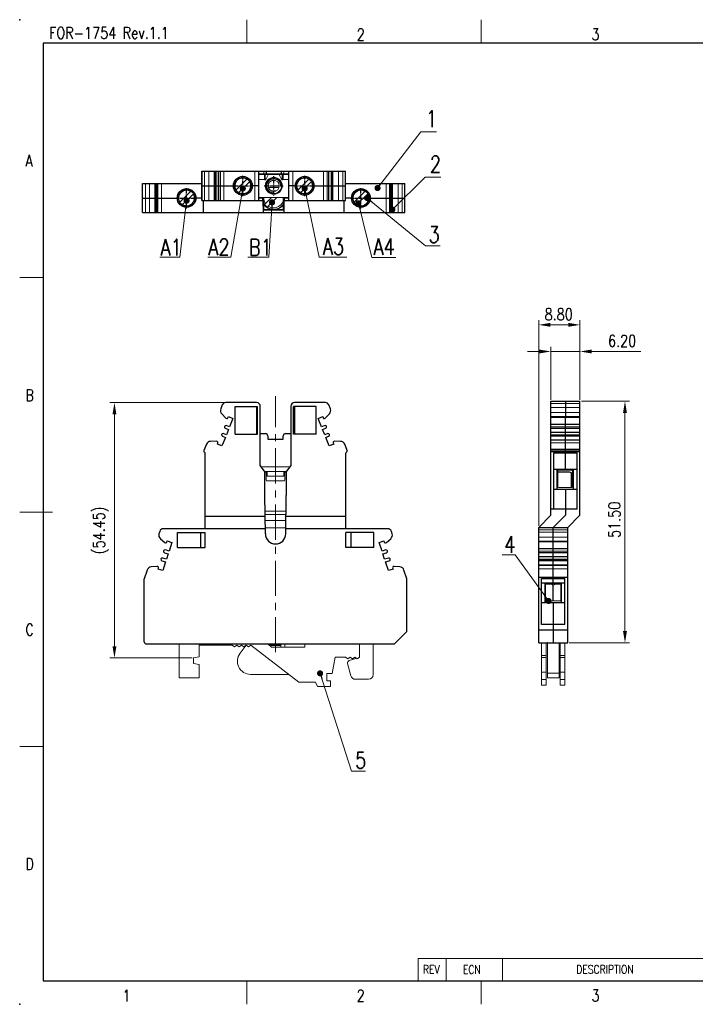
# Model space of a CAD drawing. Header units: inches. Extents: x 10161 to 10458, y -1741 to -1531.
# Tile 1 of 15: x 10161 to 10305, y -1741 to -1531. Entities that reach past the tile are written whole.
import ezdxf
from ezdxf.enums import TextEntityAlignment as Align

# ---------------------------------------------------------------- set-up
doc = ezdxf.new("R2010")
doc.units = ezdxf.units.IN
doc.header["$MEASUREMENT"] = 0
doc.linetypes.add('CENTER', pattern=[2, 1.25, -0.25, 0.25, -0.25])
doc.layers.get('0').update_dxf_attribs({"lineweight": 30})
doc.layers.add('CEN', color=240, linetype='CENTER')
for name, color, linetype, lineweight in [('center', 1, 'CENTER', 9), ('MARK', 4, 'Continuous', 13), ('TEXT', 6, 'Continuous', 13), ('尺寸层', 3, 'Continuous', 13), ('尺寸线', 3, 'Continuous', 13), ('注解', 3, 'Continuous', 13), ('轮廓线', 7, 'Continuous', 30)]:
    doc.layers.add(name, color=color, linetype=linetype, lineweight=lineweight)
doc.styles.add('Romans-高1.8', font='romans.shx', dxfattribs={"width": 0.8, "height": 1.8})
doc.styles.add('romans-高2.5', font='romans.shx', dxfattribs={"width": 0.8, "height": 2.5})
doc.styles.add('romans-高3.5', font='romans.shx', dxfattribs={"width": 0.8, "height": 3.5})
doc.styles.add('SIMPLEX-V1.1', font='romans.shx')
doc.styles.add('宋体-高2.5', font='txt', dxfattribs={"width": 0.8, "height": 2.5})
doc.dimstyles.new('A4_0.5-Rev.1.1', dxfattribs={"dimtxt": 2.5, "dimasz": 2.5, "dimexe": 1, "dimexo": 0.3, "dimgap": 1, "dimtad": 1, "dimzin": 1, "dimdsep": 46, "dimtxsty": 'romans-高2.5', "dimcen": 1, "dimclrd": 256, "dimclre": 256, "dimclrt": 256, "dimadec": 1, "dimazin": 0, "dimtfac": 1, "dimtmove": 0, "dimatfit": 3, "dimfxl": 1, "dimtolj": 1, "dimtzin": 0, "dimlwd": -1, "dimlwe": -1, "dimarcsym": 0})
doc.dimstyles.new('ISO-25-ASM-Rev.1.1', dxfattribs={"dimtxt": 3, "dimasz": 2.5, "dimexe": 1, "dimexo": 1, "dimgap": 1, "dimtad": 1, "dimzin": 1, "dimdsep": 46, "dimtxsty": 'SIMPLEX-V1.1', "dimcen": 1, "dimclrd": 256, "dimclre": 256, "dimclrt": 256, "dimadec": 1, "dimazin": 0, "dimtfac": 1, "dimtmove": 0, "dimatfit": 3, "dimfxl": 1, "dimtolj": 1, "dimtzin": 0, "dimlwd": -1, "dimlwe": -1, "dimarcsym": 0})

# ---------------------------------------------------------------- blocks, each defined once
blk = doc.blocks.new('FOR-1754 Rev.1.1-A4客户图')
at = {"layer": 'TEXT'}
for p, q in [((-243.5, 200), (-243.5, 205)), ((-193.5, 200), (-193.5, 205)), ((-287, 150), (-292, 150)), ((-287, 50), (-292, 50)), ((-243.5, 0), (-243.5, -5)), ((-193.5, 0), (-193.5, -5))]:
    blk.add_line(p, q, dxfattribs=at)
at = {"layer": '尺寸线'}
for p, q in [((-285, 100), (-292, 100)), ((-207, 4.8), (-120, 4.8)), ((-207, 4.8), (-207, 0)), ((-201, 4.8), (-201, 0)), ((-189, 4.8), (-189, 0))]:
    blk.add_line(p, q, dxfattribs=at)
at = {"layer": '轮廓线'}
for p, q in [((-287, 200), (-287, 0)), ((-287, 0), (-74.67, 0))]:
    blk.add_line(p, q, dxfattribs=at)
blk.add_lwpolyline([(-74.67, 0), (0, 0), (0, 200), (-287, 200)], dxfattribs=at)
for p in [(-292, 205), (-292, -5)]:
    blk.add_point(p, dxfattribs=at)
at = {"layer": 'TEXT', "width": 0.8}
for s, height, style, p in [('FOR-1754 Rev.1.1', 2.5, 'romans-高2.5', (-285.71, 200.93)), ('2', 2.5, 'romans-高2.5', (-220.07, 200.59)), ('3', 2.5, 'romans-高2.5', (-169.99, 200.63)), ('A', 2.5, 'romans-高2.5', (-290.78, 173.66)), ('B', 2.5, 'romans-高2.5', (-290.78, 123.66)), ('C', 2.5, 'romans-高2.5', (-290.78, 73.66)), ('D', 2.5, 'romans-高2.5', (-290.78, 23.66)), ('REV', 1.8, 'Romans-高1.8', (-205.97, 1.55)), ('ECN', 1.8, 'Romans-高1.8', (-197.43, 1.52)), ('DESCRIPTION', 1.8, 'Romans-高1.8', (-173.25, 1.55)), ('1', 2.5, 'romans-高2.5', (-270.07, -4.41)), ('2', 2.5, 'romans-高2.5', (-220.07, -4.41)), ('3', 2.5, 'romans-高2.5', (-169.99, -4.37))]:
    blk.add_text(s, height=height, dxfattribs=dict(at, style=style)).set_placement(p)
at = {"layer": '尺寸线', "width": 0.8}
for tag, height, style, p in [('/', 2.5, 'romans-高2.5', (-94.89, 30.44)), ('/', 2.5, 'romans-高2.5', (-96.71, 25.38)), ('/', 2.5, 'romans-高2.5', (-102.11, 20.6)), ('15EDGKNM-3.81-XXP-1Y-1000A(H)', 3.5, 'romans-高3.5', (-40.89, 11.73)), ('CENGMZ_2018.10.18', 2.5, 'romans-高2.5', (-97.54, 6.17)), ('15EDGKNM-3.5-C04', 2.5, 'romans-高2.5', (-47.36, 6.2)), ('T0-1', 2.5, 'romans-高2.5', (-5.69, 6.17)), ('CUSTOMER_DRAWING', 2.5, 'romans-高2.5', (-56.48, 1.21)), ('2:1', 2.5, 'romans-高2.5', (-23.28, 1.2)), ('1/1', 2.5, 'romans-高2.5', (-5.77, 1.37))]:
    blk.add_attdef(tag, text='', height=height, dxfattribs=dict(at, style=style)).set_placement(p, align=Align.CENTER)
at = {"layer": '尺寸线', "style": '宋体-高2.5', "width": 0.8}
blk.add_attdef('/', text='', height=2.5, dxfattribs=at).set_placement((-55.64, 31.97), align=Align.MIDDLE_LEFT)
blk = doc.blocks.new('_Dot-Rev.1.1')
at = {"color": 0, "linetype": 'ByBlock', "lineweight": -2}
blk.add_line((-0.5, 0), (-1, 0), dxfattribs=at)
at = {"color": 0, "linetype": 'ByBlock', "lineweight": 100, "const_width": 0.5}
blk.add_lwpolyline([(-0.25, 0, 1), (0.25, 0, 1)], format="xyb", close=True, dxfattribs=at)
blk = doc.blocks.new('*D7')
at = {"layer": 'Defpoints', "color": 0}
for p in [(10205.05, -1612.55), (10181.3, -1667), (10198.18, -1667)]:
    blk.add_point(p, dxfattribs=at)
at = {"layer": '尺寸线'}
for p, q in [((10204.75, -1612.55), (10180.3, -1612.55)), ((10181.3, -1615.05), (10181.3, -1664.5)), ((10197.88, -1667), (10180.3, -1667))]:
    blk.add_line(p, q, dxfattribs=at)
for points in [[(10180.89, -1615.05), (10181.72, -1615.05), (10181.3, -1612.55)], [(10180.89, -1664.5), (10181.72, -1664.5), (10181.3, -1667)]]:
    blk.add_solid(points, dxfattribs=at)
at = {"layer": '尺寸线', "insert": (10178.4, -1639.78), "char_height": 2.5, "attachment_point": 5, "rotation": 90, "style": 'romans-高2.5'}
blk.add_mtext('\\A1;(54.45)', dxfattribs=at)
blk = doc.blocks.new('*D2')
at = {"layer": 'Defpoints', "color": 0}
for p in [(10280.63, -1612.25), (10290.24, -1612.25), (10278.03, -1663.75)]:
    blk.add_point(p, dxfattribs=at)
at = {"layer": '尺寸线'}
for p, q in [((10280.93, -1612.25), (10291.24, -1612.25)), ((10290.24, -1661.25), (10290.24, -1614.75)), ((10278.33, -1663.75), (10291.24, -1663.75))]:
    blk.add_line(p, q, dxfattribs=at)
for points in [[(10289.82, -1614.75), (10290.66, -1614.75), (10290.24, -1612.25)], [(10289.82, -1661.25), (10290.66, -1661.25), (10290.24, -1663.75)]]:
    blk.add_solid(points, dxfattribs=at)
at = {"layer": '尺寸线', "insert": (10287.99, -1637.54), "char_height": 2.5, "attachment_point": 5, "rotation": 90, "style": 'romans-高2.5'}
blk.add_mtext('\\A1;51.50', dxfattribs=at)
blk = doc.blocks.new('*D3')
at = {"layer": 'Defpoints', "color": 0}
for p in [(10280.63, -1601.64), (10274.43, -1612.25), (10280.63, -1612.25)]:
    blk.add_point(p, dxfattribs=at)
at = {"layer": '尺寸线'}
for p, q in [((10271.93, -1601.64), (10269.43, -1601.64)), ((10274.43, -1611.95), (10274.43, -1600.64)), ((10274.43, -1601.64), (10280.63, -1601.64)), ((10280.63, -1611.95), (10280.63, -1600.64)), ((10283.13, -1601.64), (10293.63, -1601.64))]:
    blk.add_line(p, q, dxfattribs=at)
for points in [[(10271.93, -1601.23), (10271.93, -1602.06), (10274.43, -1601.64)], [(10283.13, -1601.23), (10283.13, -1602.06), (10280.63, -1601.64)]]:
    blk.add_solid(points, dxfattribs=at)
at = {"layer": '尺寸线', "insert": (10289.63, -1599.39), "char_height": 2.5, "attachment_point": 5, "style": 'romans-高2.5'}
blk.add_mtext('\\A1;6.20', dxfattribs=at)
blk = doc.blocks.new('*D4')
at = {"layer": 'Defpoints', "color": 0}
for p in [(10280.63, -1595.96), (10280.63, -1612.25), (10271.83, -1639.15)]:
    blk.add_point(p, dxfattribs=at)
at = {"layer": '尺寸线'}
for p, q in [((10271.83, -1638.85), (10271.83, -1594.96)), ((10274.33, -1595.96), (10278.13, -1595.96)), ((10280.63, -1611.95), (10280.63, -1594.96))]:
    blk.add_line(p, q, dxfattribs=at)
for points in [[(10274.33, -1595.54), (10274.33, -1596.37), (10271.83, -1595.96)], [(10278.13, -1595.54), (10278.13, -1596.37), (10280.63, -1595.96)]]:
    blk.add_solid(points, dxfattribs=at)
at = {"layer": '尺寸线', "insert": (10276.1, -1593.71), "char_height": 2.5, "attachment_point": 5, "style": 'romans-高2.5'}
blk.add_mtext('\\A1;8.80', dxfattribs=at)

msp = doc.modelspace()

# ---------------------------------------------------------------- linework, layer by layer
for p, q in [((10199.979, -1563.21), (10230.616, -1563.21)), ((10199.979, -1569.41), (10199.979, -1563.21)), ((10202.687, -1569.41), (10202.687, -1563.21)), ((10202.997, -1569.41), (10202.997, -1563.21)), ((10203.523, -1569.41), (10203.523, -1563.21)), ((10212.047, -1563.21), (10212.047, -1569.41)), ((10212.047, -1563.76), (10218.547, -1563.76)), ((10212.047, -1563.81), (10218.547, -1563.81)), ((10213.647, -1563.21), (10213.647, -1563.76)), ((10216.947, -1563.76), (10216.947, -1563.21)), ((10218.547, -1569.41), (10218.547, -1563.21)), ((10227.071, -1569.41), (10227.071, -1563.21)), ((10227.597, -1569.41), (10227.597, -1563.21)), ((10227.907, -1569.41), (10227.907, -1563.21)), ((10230.616, -1569.41), (10230.616, -1563.21)), ((10187.297, -1565.81), (10199.979, -1565.81)), ((10187.297, -1572.01), (10187.297, -1565.81)), ((10189.995, -1572.01), (10189.995, -1565.81)), ((10190.323, -1572.01), (10190.323, -1565.81)), ((10190.371, -1572.01), (10190.371, -1565.81)), ((10199.979, -1566.31), (10206.947, -1566.31)), ((10212.047, -1566.31), (10210.447, -1566.31)), ((10220.147, -1566.31), (10218.547, -1566.31)), ((10223.647, -1566.31), (10230.616, -1566.31)), ((10230.616, -1565.81), (10243.297, -1565.81)), ((10240.224, -1572.01), (10240.224, -1565.81)), ((10240.271, -1572.01), (10240.271, -1565.81)), ((10240.599, -1572.01), (10240.599, -1565.81)), ((10243.297, -1572.01), (10243.297, -1565.81)), ((10214.85, -1567.41), (10215.745, -1567.41)), ((10214.897, -1567.41), (10214.897, -1567.429)), ((10215.697, -1567.41), (10215.697, -1567.429)), ((10187.297, -1568.91), (10194.947, -1568.91)), ((10199.979, -1568.91), (10198.447, -1568.91)), ((10199.979, -1569.41), (10213.069, -1569.41)), ((10200.297, -1572.01), (10200.297, -1569.41)), ((10212.047, -1568.86), (10212.997, -1568.86)), ((10212.297, -1568.81), (10212.297, -1568.86)), ((10212.997, -1569.41), (10212.997, -1568.81)), ((10213.11, -1572.01), (10213.069, -1569.41)), ((10213.108, -1568.81), (10213.11, -1568.91)), ((10213.11, -1568.91), (10213.194, -1568.91)), ((10213.194, -1571.46), (10213.194, -1568.91)), ((10217.4, -1568.91), (10217.484, -1568.91)), ((10217.4, -1571.46), (10217.4, -1568.91)), ((10217.486, -1568.81), (10217.484, -1568.91)), ((10217.484, -1572.01), (10217.526, -1569.41)), ((10217.526, -1569.41), (10230.616, -1569.41)), ((10217.597, -1569.41), (10217.597, -1568.81)), ((10217.597, -1568.86), (10218.547, -1568.86)), ((10218.297, -1568.81), (10218.297, -1568.86)), ((10230.297, -1572.01), (10230.297, -1569.41)), ((10232.147, -1568.91), (10230.616, -1568.91)), ((10235.647, -1568.91), (10243.297, -1568.91)), ((10187.297, -1572.01), (10243.297, -1572.01)), ((10217.467, -1571.46), (10213.127, -1571.46)), ((10213.194, -1571.41), (10215.172, -1571.41)), ((10215.172, -1571.407), (10215.172, -1571.305)), ((10215.297, -1571.31), (10215.297, -1571.41)), ((10215.423, -1571.41), (10217.4, -1571.41)), ((10211.627, -1612.554), (10205.049, -1612.554)), ((10226.305, -1612.554), (10219.727, -1612.554)), ((10274.428, -1612.253), (10280.628, -1612.253)), ((10274.428, -1615.619), (10274.428, -1612.253)), ((10277.528, -1612.253), (10277.528, -1615.619)), ((10280.628, -1615.619), (10280.628, -1612.253)), ((10204.307, -1613.054), (10203.976, -1613.872)), ((10207.027, -1613.354), (10211.827, -1613.354)), ((10207.027, -1619.254), (10207.027, -1613.354)), ((10211.639, -1613.354), (10211.639, -1619.254)), ((10211.827, -1619.254), (10211.827, -1613.354)), ((10212.427, -1626.054), (10212.427, -1613.354)), ((10218.927, -1613.354), (10218.927, -1626.054)), ((10224.327, -1613.354), (10219.527, -1613.354)), ((10219.527, -1619.254), (10219.527, -1613.354)), ((10219.715, -1613.354), (10219.715, -1619.254)), ((10224.327, -1619.254), (10224.327, -1613.354)), ((10227.378, -1613.872), (10227.047, -1613.054)), ((10204.196, -1614.954), (10205.072, -1615.831)), ((10205.072, -1615.831), (10205.257, -1615.906)), ((10205.518, -1615.795), (10205.621, -1615.54)), ((10205.621, -1615.54), (10206.594, -1615.934)), ((10206.594, -1615.934), (10205.862, -1617.745)), ((10224.76, -1615.934), (10225.733, -1615.54)), ((10225.492, -1617.745), (10224.76, -1615.934)), ((10225.733, -1615.54), (10225.836, -1615.795)), ((10226.097, -1615.906), (10226.282, -1615.831)), ((10226.282, -1615.831), (10227.158, -1614.954)), ((10274.428, -1615.53), (10280.628, -1615.53)), ((10274.428, -1615.619), (10280.628, -1615.619)), ((10274.428, -1615.633), (10280.628, -1615.633)), ((10274.428, -1636.553), (10274.428, -1615.633)), ((10277.528, -1626.753), (10277.528, -1615.633)), ((10280.628, -1618.83), (10280.628, -1615.633)), ((10204.955, -1618.017), (10205.64, -1618.294)), ((10205.862, -1617.745), (10205.115, -1617.443)), ((10205.64, -1618.294), (10205.187, -1619.414)), ((10226.239, -1617.443), (10225.492, -1617.745)), ((10225.714, -1618.294), (10226.399, -1618.017)), ((10226.167, -1619.414), (10225.714, -1618.294)), ((10274.428, -1617.138), (10280.628, -1617.138)), ((10274.428, -1617.993), (10280.628, -1617.993)), ((10274.428, -1618.83), (10280.628, -1618.83)), ((10280.628, -1636.553), (10280.628, -1618.831)), ((10203.067, -1620.791), (10201.828, -1620.812)), ((10203.252, -1620.866), (10203.067, -1620.791)), ((10203.26, -1621.381), (10203.363, -1621.126)), ((10204.965, -1619.963), (10204.233, -1621.775)), ((10204.368, -1619.722), (10204.965, -1619.963)), ((10205.187, -1619.414), (10204.503, -1619.137)), ((10207.027, -1619.254), (10211.827, -1619.254)), ((10212.427, -1619.154), (10213.527, -1619.154)), ((10214.027, -1619.654), (10214.027, -1620.354)), ((10214.027, -1620.354), (10217.327, -1620.354)), ((10217.327, -1620.354), (10217.327, -1619.654)), ((10217.827, -1619.154), (10218.927, -1619.154)), ((10224.327, -1619.254), (10219.527, -1619.254)), ((10226.852, -1619.137), (10226.167, -1619.414)), ((10226.389, -1619.963), (10226.986, -1619.722)), ((10227.121, -1621.775), (10226.389, -1619.963)), ((10227.991, -1621.126), (10228.095, -1621.381)), ((10228.287, -1620.791), (10228.102, -1620.866)), ((10229.526, -1620.812), (10228.287, -1620.791)), ((10274.428, -1619.421), (10280.628, -1619.421)), ((10274.428, -1619.662), (10280.628, -1619.662)), ((10274.428, -1620.49), (10280.628, -1620.49)), ((10200.918, -1621.437), (10200.373, -1622.784)), ((10200.408, -1622.991), (10200.658, -1623.277)), ((10204.233, -1621.775), (10203.26, -1621.381)), ((10228.095, -1621.381), (10227.121, -1621.775)), ((10230.981, -1622.784), (10230.436, -1621.437)), ((10230.697, -1623.277), (10230.946, -1622.991)), ((10275.028, -1623.253), (10280.028, -1623.253)), ((10275.028, -1635.253), (10275.028, -1623.253)), ((10280.028, -1635.253), (10280.028, -1623.253)), ((10200.677, -1639.454), (10200.677, -1623.329)), ((10230.677, -1639.454), (10230.677, -1623.329)), ((10212.427, -1626.054), (10213.377, -1627.41)), ((10213.377, -1632.354), (10213.377, -1627.41)), ((10217.977, -1627.41), (10218.927, -1626.054)), ((10217.977, -1627.41), (10217.977, -1632.354)), ((10275.028, -1626.753), (10280.028, -1626.753)), ((10275.778, -1631.053), (10275.778, -1626.753)), ((10278.428, -1627.353), (10275.878, -1627.353)), ((10278.828, -1627.553), (10278.428, -1627.353)), ((10279.028, -1627.103), (10279.028, -1630.645)), ((10279.278, -1631.053), (10279.278, -1626.753)), ((10279.278, -1631.053), (10279.278, -1626.753)), ((10278.828, -1630.653), (10278.828, -1627.553)), ((10279.028, -1627.953), (10278.828, -1627.953)), ((10279.278, -1631.053), (10275.028, -1631.053)), ((10277.528, -1631.053), (10277.528, -1636.553)), ((10280.028, -1631.053), (10277.528, -1631.053)), ((10213.507, -1640.561), (10213.377, -1632.354)), ((10217.847, -1640.561), (10217.977, -1632.354)), ((10280.028, -1635.253), (10274.428, -1635.253)), ((10213.448, -1636.854), (10200.677, -1636.854)), ((10230.677, -1636.854), (10217.906, -1636.854)), ((10271.828, -1639.153), (10274.428, -1636.553)), ((10277.528, -1636.553), (10274.928, -1639.153)), ((10278.028, -1639.153), (10280.628, -1636.553)), ((10190.963, -1640.006), (10190.8, -1640.509)), ((10213.49, -1639.454), (10191.724, -1639.454)), ((10239.63, -1639.454), (10217.864, -1639.454)), ((10240.555, -1640.509), (10240.391, -1640.006)), ((10271.828, -1639.153), (10278.028, -1639.153)), ((10271.828, -1663.753), (10271.828, -1639.153)), ((10274.928, -1650.953), (10274.928, -1639.153)), ((10278.028, -1663.753), (10278.028, -1639.153)), ((10191.094, -1641.572), (10192.029, -1642.386)), ((10192.472, -1642.319), (10192.557, -1642.058)), ((10192.557, -1642.058), (10193.555, -1642.382)), ((10194.727, -1640.254), (10200.677, -1640.254)), ((10194.727, -1643.454), (10194.727, -1640.254)), ((10199.639, -1640.254), (10199.639, -1643.454)), ((10200.677, -1643.454), (10200.677, -1640.254)), ((10230.677, -1643.454), (10230.677, -1640.254)), ((10236.627, -1640.254), (10230.677, -1640.254)), ((10231.715, -1640.254), (10231.715, -1643.454)), ((10236.627, -1643.454), (10236.627, -1640.254)), ((10237.799, -1642.382), (10238.797, -1642.058)), ((10238.797, -1642.058), (10238.882, -1642.319)), ((10239.325, -1642.386), (10240.26, -1641.572)), ((10271.828, -1642.085), (10278.028, -1642.085)), ((10271.828, -1642.156), (10278.028, -1642.156)), ((10192.029, -1642.386), (10192.22, -1642.447)), ((10192.952, -1644.237), (10192.162, -1643.98)), ((10193.555, -1642.382), (10192.952, -1644.237)), ((10194.727, -1643.454), (10200.677, -1643.454)), ((10236.627, -1643.454), (10230.677, -1643.454)), ((10238.402, -1644.237), (10237.799, -1642.382)), ((10239.192, -1643.98), (10238.402, -1644.237)), ((10239.135, -1642.447), (10239.325, -1642.386)), ((10271.828, -1643.665), (10278.028, -1643.665)), ((10191.422, -1646.263), (10192.21, -1646.519)), ((10192.396, -1645.948), (10191.608, -1645.692)), ((10191.979, -1644.551), (10192.767, -1644.807)), ((10192.767, -1644.807), (10192.396, -1645.948)), ((10238.587, -1644.807), (10239.375, -1644.551)), ((10238.959, -1645.948), (10238.587, -1644.807)), ((10239.746, -1645.692), (10238.959, -1645.948)), ((10239.144, -1646.519), (10239.932, -1646.263)), ((10271.828, -1644.506), (10278.028, -1644.506)), ((10271.828, -1645.377), (10278.028, -1645.377)), ((10271.828, -1645.962), (10278.028, -1645.962)), ((10271.828, -1646.218), (10278.028, -1646.218)), ((10188.276, -1648.268), (10187.677, -1650.111)), ((10190.375, -1647.473), (10189.14, -1647.581)), ((10190.565, -1647.535), (10190.375, -1647.473)), ((10190.608, -1648.049), (10190.693, -1647.787)), ((10191.607, -1648.373), (10190.608, -1648.049)), ((10192.21, -1646.519), (10191.607, -1648.373)), ((10239.747, -1648.373), (10239.144, -1646.519)), ((10240.746, -1648.049), (10239.747, -1648.373)), ((10240.661, -1647.787), (10240.746, -1648.049)), ((10240.979, -1647.473), (10240.789, -1647.535)), ((10242.214, -1647.581), (10240.979, -1647.473)), ((10243.677, -1650.111), (10243.078, -1648.268)), ((10271.828, -1647.172), (10278.028, -1647.172)), ((10187.677, -1663.554), (10187.677, -1650.111)), ((10243.677, -1661.354), (10243.677, -1650.111)), ((10271.828, -1649.81), (10278.028, -1649.81)), ((10272.428, -1650.053), (10277.428, -1650.053)), ((10272.428, -1659.899), (10272.428, -1650.053)), ((10277.428, -1659.899), (10277.428, -1650.053)), ((10272.428, -1650.953), (10277.428, -1650.953)), ((10273.178, -1655.253), (10273.178, -1650.953)), ((10274.528, -1651.253), (10273.278, -1651.253)), ((10274.928, -1651.453), (10274.528, -1651.253)), ((10275.328, -1651.253), (10274.928, -1651.453)), ((10274.928, -1654.853), (10274.928, -1651.453)), ((10276.578, -1651.253), (10275.328, -1651.253)), ((10276.678, -1655.253), (10276.678, -1650.953)), ((10277.428, -1655.253), (10272.428, -1655.253)), ((10274.928, -1655.253), (10274.928, -1663.753)), ((10278.028, -1661.053), (10271.828, -1661.053)), ((10277.428, -1659.899), (10272.428, -1659.899)), ((10240.977, -1664.054), (10243.677, -1661.354)), ((10240.977, -1664.054), (10188.177, -1664.054)), ((10271.828, -1663.753), (10278.028, -1663.753)), ((10273.678, -1663.806), (10273.625, -1663.753)), ((10276.231, -1663.753), (10276.178, -1663.806))]:
    msp.add_line(p, q)
for centre, radius in [((10208.697, -1566.31), 2), ((10221.897, -1566.31), 2), ((10208.697, -1566.31), 1.75), ((10221.897, -1566.31), 1.75), ((10196.697, -1568.91), 2), ((10196.697, -1568.91), 1.75), ((10233.897, -1568.91), 2), ((10233.897, -1568.91), 1.75)]:
    msp.add_circle(centre, radius)
for centre, radius, start, end in [((10215.297, -1568.91), 2.5, 267.12312, 269.99977), ((10205.049, -1613.354), 0.8, 90, 157.98658), ((10211.627, -1613.354), 0.8, 0, 90), ((10219.727, -1613.354), 0.8, 90, 180), ((10226.305, -1613.354), 0.8, 22.01342, 90), ((10204.903, -1614.247), 1, 157.98658, 224.98658), ((10226.451, -1614.247), 1, 315.01342, 22.01342), ((10205.332, -1615.72), 0.2, 247.98658, 337.98658), ((10226.022, -1615.72), 0.2, 202.01342, 292.01342), ((10205.068, -1617.739), 0.3, 80.97823, 247.98658), ((10226.286, -1617.739), 0.3, 292.01342, 99.02177), ((10201.845, -1621.812), 1, 90.98658, 157.98658), ((10203.177, -1621.051), 0.2, 337.98658, 67.98658), ((10204.443, -1619.431), 0.3, 78.5662, 255.50532), ((10213.527, -1619.654), 0.5, 0, 90), ((10217.827, -1619.654), 0.5, 90, 180), ((10226.911, -1619.431), 0.3, 284.49468, 101.4338), ((10228.177, -1621.051), 0.2, 112.01342, 202.01342), ((10229.509, -1621.812), 1, 22.01342, 89.01342), ((10200.558, -1622.859), 0.2, 157.98658, 221.0839), ((10200.598, -1623.329), 0.0791, 0, 41.0839), ((10230.756, -1623.329), 0.0791, 138.9161, 180), ((10230.796, -1622.859), 0.2, 318.9161, 22.01342), ((10278.878, -1627.103), 0.15, 0, 90), ((10191.724, -1640.254), 0.8, 90, 161.98678), ((10239.63, -1640.254), 0.8, 18.01322, 90), ((10191.751, -1640.818), 1, 161.98678, 228.98678), ((10215.677, -1640.526), 2.17, 180.90939, 359.09063), ((10239.604, -1640.818), 1, 311.01322, 18.01322), ((10192.071, -1644.266), 0.3, 72.38044, 251.98678), ((10192.281, -1642.257), 0.2, 251.98678, 341.98678), ((10239.073, -1642.257), 0.2, 198.01322, 288.01322), ((10239.283, -1644.266), 0.3, 288.01322, 107.61956), ((10191.516, -1645.978), 0.3, 72.28591, 251.73088), ((10239.838, -1645.978), 0.3, 288.26912, 107.71409), ((10189.227, -1648.577), 1, 94.98678, 161.98678), ((10190.503, -1647.725), 0.2, 341.98678, 71.98678), ((10240.851, -1647.725), 0.2, 108.01322, 198.01322), ((10242.127, -1648.577), 1, 18.01322, 85.01322), ((10188.177, -1663.554), 0.5, 180, 270)]:
    msp.add_arc(centre, radius, start, end)
at = {"layer": 'CEN', "color": 1, "linetype": 'CENTER', "ltscale": 0.03}
for p, q in [((10208.697, -1568.51), (10208.697, -1564.11)), ((10215.297, -1568.376), (10215.297, -1564.245)), ((10221.897, -1568.51), (10221.897, -1564.11)), ((10206.497, -1566.31), (10210.897, -1566.31)), ((10213.232, -1566.31), (10217.362, -1566.31)), ((10219.697, -1566.31), (10224.097, -1566.31)), ((10196.697, -1571.11), (10196.697, -1566.71)), ((10233.897, -1571.11), (10233.897, -1566.71)), ((10194.497, -1568.91), (10198.897, -1568.91)), ((10231.697, -1568.91), (10236.097, -1568.91))]:
    msp.add_line(p, q, dxfattribs=at)
at = {"layer": 'center', "ltscale": 6}
msp.add_line((10215.677, -1665.784), (10215.677, -1611.188), dxfattribs=at)
at = {"layer": 'MARK'}
for p, q in [((10199.993, -1569.41), (10199.993, -1563.21)), ((10200.538, -1569.41), (10200.538, -1563.21)), ((10201.448, -1569.41), (10201.448, -1563.21)), ((10202.872, -1569.41), (10202.872, -1563.21)), ((10203.596, -1569.41), (10203.596, -1563.21)), ((10203.927, -1569.41), (10203.927, -1563.21)), ((10204.669, -1569.41), (10204.669, -1563.21)), ((10211.247, -1569.41), (10211.247, -1563.21)), ((10213.147, -1563.76), (10213.147, -1563.21)), ((10213.497, -1564.81), (10213.497, -1563.81)), ((10217.097, -1564.81), (10217.097, -1563.81)), ((10217.447, -1563.76), (10217.447, -1563.21)), ((10219.347, -1569.41), (10219.347, -1563.21)), ((10225.925, -1569.41), (10225.925, -1563.21)), ((10226.667, -1569.41), (10226.667, -1563.21)), ((10226.998, -1569.41), (10226.998, -1563.21)), ((10227.722, -1569.41), (10227.722, -1563.21)), ((10229.146, -1569.41), (10229.146, -1563.21)), ((10230.056, -1569.41), (10230.056, -1563.21)), ((10230.601, -1569.41), (10230.601, -1563.21)), ((10187.896, -1572.01), (10187.896, -1565.81)), ((10188.76, -1572.01), (10188.76, -1565.81)), ((10190.185, -1572.01), (10190.185, -1565.81)), ((10190.42, -1572.01), (10190.42, -1565.81)), ((10190.583, -1572.01), (10190.583, -1565.81)), ((10191.344, -1572.01), (10191.344, -1565.81)), ((10213.333, -1564.96), (10212.047, -1564.96)), ((10214.974, -1565.168), (10215.62, -1565.168)), ((10218.547, -1564.96), (10217.261, -1564.96)), ((10239.25, -1572.01), (10239.25, -1565.81)), ((10240.011, -1572.01), (10240.011, -1565.81)), ((10240.175, -1572.01), (10240.175, -1565.81)), ((10240.409, -1572.01), (10240.409, -1565.81)), ((10241.834, -1572.01), (10241.834, -1565.81)), ((10242.698, -1572.01), (10242.698, -1565.81)), ((10214.174, -1566.696), (10216.42, -1566.696)), ((10213.127, -1571.46), (10213.127, -1572.01)), ((10217.467, -1571.46), (10217.467, -1572.01)), ((10274.428, -1612.753), (10280.628, -1612.753)), ((10274.428, -1613.571), (10280.628, -1613.571)), ((10274.428, -1614.653), (10280.628, -1614.653)), ((10274.428, -1615.605), (10280.628, -1615.605)), ((10274.428, -1617.716), (10280.628, -1617.716)), ((10274.428, -1620.511), (10280.628, -1620.511)), ((10274.428, -1621.136), (10280.628, -1621.136)), ((10274.428, -1622.483), (10280.628, -1622.483)), ((10274.428, -1622.69), (10280.628, -1622.69)), ((10274.428, -1622.976), (10280.628, -1622.976)), ((10274.428, -1623.028), (10280.628, -1623.028)), ((10278.965, -1626.98), (10278.965, -1626.953)), ((10213.43, -1635.672), (10217.924, -1635.672)), ((10213.442, -1636.438), (10217.912, -1636.438)), ((10213.462, -1637.721), (10217.892, -1637.721)), ((10213.487, -1639.253), (10217.868, -1639.253)), ((10271.828, -1639.705), (10278.028, -1639.705)), ((10271.828, -1640.208), (10278.028, -1640.208)), ((10271.828, -1641.271), (10278.028, -1641.271)), ((10271.828, -1642.146), (10278.028, -1642.146)), ((10271.828, -1644.25), (10278.028, -1644.25)), ((10271.828, -1647.28), (10278.028, -1647.28)), ((10271.828, -1647.967), (10278.028, -1647.967)), ((10214.52, -1664.201), (10216.835, -1664.201)), ((10214.577, -1664.342), (10216.777, -1664.342)), ((10273.678, -1670.253), (10276.178, -1670.253))]:
    msp.add_line(p, q, dxfattribs=at)
for centre, radius, start, end in [((10208.697, -1566.31), 1.661, 58.93462, 211.06538), ((10208.697, -1566.31), 1.661, 238.93462, 31.06538), ((10215.297, -1566.31), 1.5, 0, 270), ((10221.897, -1566.31), 1.661, 58.93462, 211.06538), ((10221.897, -1566.31), 1.661, 238.93462, 31.06538), ((10196.697, -1568.91), 1.661, 58.93462, 211.06538), ((10196.697, -1568.91), 1.661, 238.93462, 31.06538), ((10233.897, -1568.91), 1.661, 58.93462, 211.06538), ((10233.897, -1568.91), 1.661, 238.93462, 31.06538), ((10215.297, -1568.91), 2.1, 177.2706, 214.01942), ((10215.297, -1568.91), 2.1, 235.98058, 2.7294)]:
    msp.add_arc(centre, radius, start, end, dxfattribs=at)
at = {"layer": '尺寸层'}
msp.add_line((10205.049, -1612.554), (10182.432, -1612.554), dxfattribs=at)
at = {"layer": '注解'}
for p, q in [((10213.297, -1563.81), (10213.297, -1564.863)), ((10213.579, -1564.935), (10214.197, -1563.81)), ((10216.397, -1563.81), (10217.016, -1564.935)), ((10217.297, -1564.863), (10217.297, -1563.81)), ((10207.21, -1567.232), (10209.619, -1564.823)), ((10207.775, -1567.798), (10210.185, -1565.389)), ((10213.297, -1564.81), (10213.647, -1564.81)), ((10216.947, -1564.81), (10217.297, -1564.81)), ((10220.41, -1567.232), (10222.819, -1564.823)), ((10220.975, -1567.798), (10223.385, -1565.389)), ((10195.21, -1569.832), (10197.619, -1567.423)), ((10195.775, -1570.398), (10198.185, -1567.989)), ((10232.41, -1569.832), (10234.819, -1567.423)), ((10232.975, -1570.398), (10235.385, -1567.989)), ((10212.047, -1568.81), (10218.547, -1568.81)), ((10213.341, -1570.301), (10214.831, -1568.81)), ((10215.963, -1568.81), (10213.907, -1570.867)), ((10212.567, -1626.254), (10218.787, -1626.254)), ((10213.267, -1627.254), (10218.087, -1627.254)), ((10213.677, -1627.404), (10213.377, -1627.404)), ((10213.677, -1627.29), (10213.677, -1629.054)), ((10213.877, -1627.254), (10213.877, -1628.254)), ((10217.477, -1627.254), (10217.477, -1628.254)), ((10217.677, -1629.054), (10217.677, -1627.29)), ((10217.977, -1627.404), (10217.677, -1627.404)), ((10275.878, -1626.753), (10275.878, -1630.453)), ((10275.878, -1626.953), (10279.028, -1626.953)), ((10276.028, -1626.953), (10276.028, -1626.753)), ((10279.028, -1626.953), (10279.028, -1626.753)), ((10279.178, -1630.453), (10279.178, -1626.753)), ((10217.477, -1628.254), (10213.877, -1628.254)), ((10213.877, -1629.254), (10217.477, -1629.254)), ((10276.078, -1630.653), (10278.978, -1630.653)), ((10273.278, -1650.953), (10273.278, -1654.653)), ((10273.278, -1651.153), (10276.578, -1651.153)), ((10273.428, -1651.153), (10273.428, -1650.953)), ((10276.428, -1651.153), (10276.428, -1650.953)), ((10276.578, -1654.653), (10276.578, -1650.953)), ((10273.478, -1654.853), (10276.378, -1654.853)), ((10195.127, -1671.254), (10195.127, -1664.054)), ((10199.377, -1664.254), (10199.377, -1666.792)), ((10206.427, -1664.254), (10199.377, -1664.254)), ((10206.927, -1664.654), (10206.427, -1664.254)), ((10207.427, -1664.254), (10206.927, -1664.654)), ((10207.927, -1664.654), (10207.427, -1664.254)), ((10208.427, -1664.254), (10207.927, -1664.654)), ((10208.1, -1666.006), (10209.433, -1664.258)), ((10208.927, -1664.654), (10208.427, -1664.254)), ((10209.427, -1664.254), (10208.927, -1664.654)), ((10209.927, -1664.654), (10209.427, -1664.254)), ((10210.427, -1664.254), (10209.927, -1664.654)), ((10220.627, -1672.204), (10210.427, -1664.254)), ((10214.074, -1664.054), (10214.827, -1664.704)), ((10214.374, -1664.054), (10214.52, -1664.201)), ((10214.577, -1664.342), (10214.577, -1664.488)), ((10214.827, -1664.704), (10221.927, -1664.704)), ((10216.777, -1664.342), (10216.777, -1664.704)), ((10216.98, -1664.054), (10216.835, -1664.201)), ((10217.677, -1664.704), (10217.677, -1664.054)), ((10221.927, -1664.704), (10221.927, -1664.054)), ((10233.627, -1664.054), (10233.627, -1666.804)), ((10236.527, -1664.054), (10236.527, -1670.554)), ((10272.428, -1663.753), (10272.428, -1672.803)), ((10273.428, -1663.753), (10273.428, -1672.803)), ((10273.678, -1663.753), (10273.678, -1671.253)), ((10276.178, -1663.753), (10276.178, -1671.253)), ((10276.428, -1663.753), (10276.428, -1672.803)), ((10277.428, -1663.753), (10277.428, -1672.803)), ((10199.377, -1666.792), (10198.177, -1667.004)), ((10198.177, -1667.004), (10198.177, -1668.204)), ((10228.427, -1666.804), (10227.727, -1670.304)), ((10230.627, -1666.804), (10228.427, -1666.804)), ((10231.127, -1667.204), (10230.627, -1666.804)), ((10231.627, -1666.804), (10231.127, -1667.204)), ((10231.387, -1667.574), (10232.827, -1667.154)), ((10232.127, -1667.204), (10231.627, -1666.804)), ((10232.627, -1666.804), (10232.127, -1667.204)), ((10233.127, -1667.204), (10232.627, -1666.804)), ((10232.827, -1667.154), (10232.827, -1666.964)), ((10233.627, -1666.804), (10233.127, -1667.204)), ((10273.428, -1666.503), (10272.428, -1666.503)), ((10273.428, -1666.903), (10272.428, -1666.903)), ((10277.428, -1666.503), (10276.428, -1666.503)), ((10277.428, -1666.903), (10276.428, -1666.903)), ((10198.177, -1668.204), (10199.377, -1668.415)), ((10199.377, -1668.415), (10199.377, -1671.254)), ((10231.762, -1670.817), (10231.045, -1668.185)), ((10199.377, -1671.254), (10195.127, -1671.254)), ((10218.446, -1670.504), (10210.327, -1670.504)), ((10226.627, -1670.304), (10226.627, -1671.904)), ((10227.727, -1670.304), (10226.627, -1670.304)), ((10235.527, -1671.554), (10232.727, -1671.554)), ((10273.428, -1670.003), (10272.428, -1670.003)), ((10273.678, -1671.253), (10276.178, -1671.253)), ((10277.428, -1670.003), (10276.428, -1670.003)), ((10224.227, -1672.204), (10220.627, -1672.204)), ((10224.627, -1673.104), (10224.227, -1672.204)), ((10227.427, -1673.104), (10224.627, -1673.104)), ((10226.627, -1671.904), (10227.427, -1671.904)), ((10227.427, -1671.904), (10227.427, -1673.104)), ((10273.428, -1671.603), (10272.428, -1671.603)), ((10273.428, -1672.803), (10272.428, -1672.803)), ((10277.428, -1671.603), (10276.428, -1671.603)), ((10277.428, -1672.803), (10276.428, -1672.803))]:
    msp.add_line(p, q, dxfattribs=at)
for radius in [1.8, 1.65, 1.187]:
    msp.add_circle((10215.297, -1566.31), radius, dxfattribs=at)
for centre, radius, start, end in [((10213.447, -1564.863), 0.15, 180, 331.18921), ((10217.147, -1564.863), 0.15, 208.81079, 0), ((10215.297, -1568.91), 2.5, 212.39507, 267.1224), ((10215.297, -1568.91), 2.4, 208.55227, 331.4479), ((10215.297, -1568.91), 2.5, 270.00018, 327.60177), ((10213.877, -1629.054), 0.2, 180, 270), ((10217.477, -1629.054), 0.2, 270, 360), ((10276.078, -1630.453), 0.2, 180, 270), ((10278.978, -1630.453), 0.2, 270, 360), ((10273.478, -1654.653), 0.2, 180, 270), ((10276.378, -1654.653), 0.2, 270, 360), ((10214.377, -1664.342), 0.2, 0, 44.55932), ((10216.977, -1664.342), 0.2, 135.44068, 180), ((10210.327, -1667.704), 2.8, 142.67699, 270), ((10231.527, -1668.054), 0.5, 106.26021, 195.2535), ((10232.727, -1670.554), 1, 195.2535, 270), ((10235.527, -1670.554), 1, 270, 0)]:
    msp.add_arc(centre, radius, start, end, dxfattribs=at)
for points, knots in [([(10213.713, -1627.254), (10213.703, -1627.254), (10213.68, -1627.257), (10213.677, -1627.28), (10213.677, -1627.29)], [0, 0, 0, 0, 0.029118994, 0.058232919, 0.058232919, 0.058232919, 0.058232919]), ([(10217.677, -1627.29), (10217.677, -1627.28), (10217.674, -1627.257), (10217.651, -1627.254), (10217.641, -1627.254)], [0, 0, 0, 0, 0.029113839, 0.058232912, 0.058232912, 0.058232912, 0.058232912])]:
    msp.add_open_spline(points, degree=3, knots=knots, dxfattribs=at)

# ---------------------------------------------------------------- block references
msp.add_blockref('FOR-1754 Rev.1.1-A4客户图', (10453.081, -1735.876))

# ---------------------------------------------------------------- texts
at = {"layer": '尺寸线', "char_height": 3.5, "width": 5.20522, "attachment_point": 1, "style": 'romans-高2.5'}
for s, insert in [('1', (10247.746, -1550.265)), ('2', (10248.592, -1559.945)), ('3', (10248.305, -1574.952)), ('A1', (10191.124, -1577.682)), ('A2', (10201.325, -1577.622)), ('B1', (10209.987, -1577.686)), ('A3', (10225.766, -1577.497)), ('A4', (10236.576, -1577.537)), ('4', (10264.487, -1641.059)), ('5', (10232.654, -1687.068))]:
    msp.add_mtext(s, dxfattribs=dict(at, insert=insert))

# ---------------------------------------------------------------- dimensions: what is measured, and where the dimension line sits
at = {"layer": '尺寸线'}
dim = msp.add_linear_dim(base=(10280.628, -1595.956), p1=(10271.828, -1639.153), p2=(10280.628, -1612.253), dimstyle='A4_0.5-Rev.1.1', dxfattribs=at)
dim.commit()
dim.dimension.update_dxf_attribs({"geometry": '*D4', "text_midpoint": (10276.097, -1595.956), "dimtype": 160})
dim = msp.add_linear_dim(base=(10280.628, -1601.643), p1=(10274.428, -1612.253), p2=(10280.628, -1612.253), dimstyle='A4_0.5-Rev.1.1', dxfattribs=at)
dim.commit()
dim.dimension.update_dxf_attribs({"geometry": '*D3', "text_midpoint": (10289.628, -1599.393)})
dim = msp.add_linear_dim(base=(10181.305, -1667.004), p1=(10205.049, -1612.554), p2=(10198.177, -1667.004), angle=90, text='(<>)', dimstyle='A4_0.5-Rev.1.1', dxfattribs=at)
dim.commit()
dim.dimension.update_dxf_attribs({"geometry": '*D7', "text_midpoint": (10178.4, -1639.779)})
dim = msp.add_linear_dim(base=(10290.241, -1612.253), p1=(10278.028, -1663.753), p2=(10280.628, -1612.253), angle=90, dimstyle='A4_0.5-Rev.1.1', dxfattribs=at)
dim.commit()
dim.dimension.update_dxf_attribs({"geometry": '*D2', "text_midpoint": (10290.241, -1637.537), "dimtype": 160})

# ---------------------------------------------------------------- leaders
for points in [[(10237.443, -1566.779), (10246.694, -1554.803), (10250.036, -1554.803)], [(10240.599, -1571.374), (10247.627, -1564.47), (10250.969, -1564.47)], [(10208.697, -1566.876), (10206.107, -1581.556), (10201.219, -1581.556)], [(10221.897, -1566.876), (10224.976, -1581.556), (10230.909, -1581.556)], [(10235.207, -1568.91), (10247.705, -1579.133), (10250.798, -1579.133)], [(10196.697, -1569.476), (10195.229, -1581.556), (10191.015, -1581.556)], [(10214.935, -1569.839), (10214.219, -1581.556), (10209.764, -1581.556)], [(10233.352, -1570.021), (10236.229, -1581.613), (10241.379, -1581.613)], [(10273.935, -1654.853), (10266.78, -1644.979), (10264.055, -1644.979)], [(10225.18, -1670.29), (10231.859, -1691.145), (10234.889, -1691.147)]]:
    msp.add_leader(points, dimstyle='ISO-25-ASM-Rev.1.1', override={"dimasz": 1.3, "dimtad": 0, "dimldrblk": '_Dot-Rev.1.1'}, dxfattribs=at)

doc.saveas('drawing.dxf')
